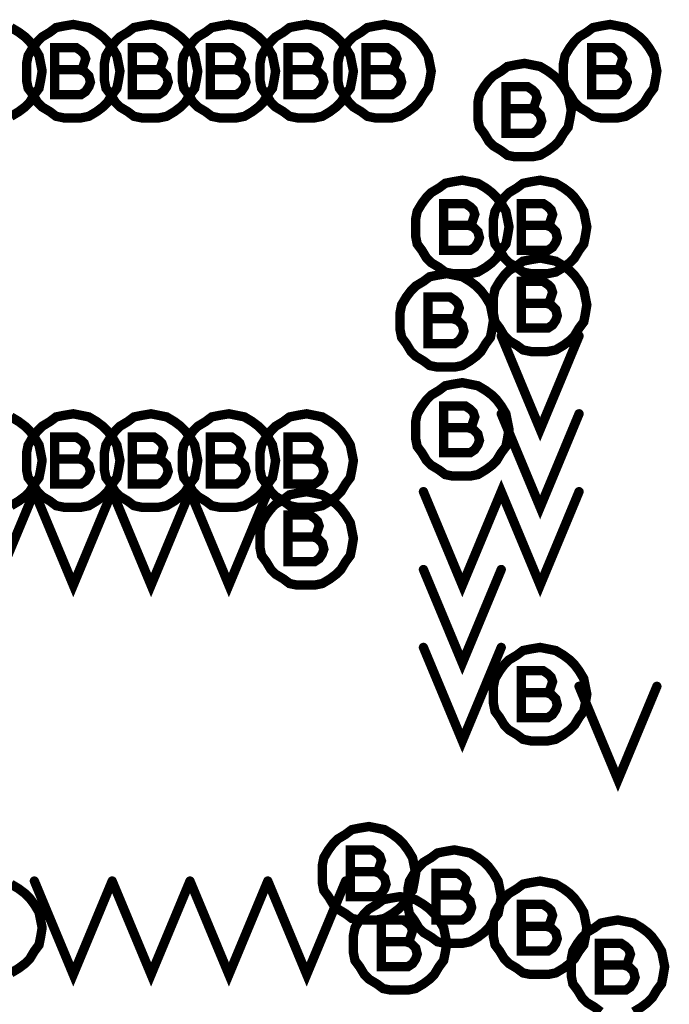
# Model space of a CAD drawing. Extents: x 28 to 61, y 24.9 to 46.
# Tile 40 of 96: x 38.171 to 38.588, y 30.761 to 31.393. Entities that reach past the tile are written whole.
import ezdxf

# ---------------------------------------------------------------- set-up
doc = ezdxf.new("R2010")
doc.units = 0
doc.layers.add('1', color=2, linetype='CONTINUOUS')

msp = doc.modelspace()

# ---------------------------------------------------------------- linework, layer by layer
at = {"layer": '1', "const_width": 0.006}
for points in [[(38.185, 31.36), (38.184, 31.365), (38.183, 31.37), (38.18, 31.375), (38.177, 31.379), (38.174, 31.382), (38.17, 31.385), (38.165, 31.388)], [(38.235, 31.36), (38.234, 31.365), (38.233, 31.37), (38.23, 31.375), (38.227, 31.379), (38.224, 31.382), (38.22, 31.385), (38.215, 31.388), (38.21, 31.389), (38.205, 31.39), (38.199, 31.389), (38.194, 31.388), (38.19, 31.385), (38.185, 31.382), (38.182, 31.379), (38.179, 31.375), (38.176, 31.37), (38.175, 31.365), (38.175, 31.36), (38.175, 31.354), (38.176, 31.349), (38.179, 31.345), (38.182, 31.34), (38.185, 31.337), (38.19, 31.334), (38.194, 31.331), (38.199, 31.33), (38.205, 31.33), (38.21, 31.33), (38.215, 31.331), (38.22, 31.334), (38.224, 31.337), (38.227, 31.34), (38.23, 31.345), (38.233, 31.349), (38.234, 31.354), (38.235, 31.36)], [(38.285, 31.36), (38.284, 31.365), (38.283, 31.37), (38.28, 31.375), (38.277, 31.379), (38.274, 31.382), (38.27, 31.385), (38.265, 31.388), (38.26, 31.389), (38.255, 31.39), (38.249, 31.389), (38.244, 31.388), (38.24, 31.385), (38.235, 31.382), (38.232, 31.379), (38.229, 31.375), (38.226, 31.37), (38.225, 31.365), (38.225, 31.36), (38.225, 31.354), (38.226, 31.349), (38.229, 31.345), (38.232, 31.34), (38.235, 31.337), (38.24, 31.334), (38.244, 31.331), (38.249, 31.33), (38.255, 31.33), (38.26, 31.33), (38.265, 31.331), (38.27, 31.334), (38.274, 31.337), (38.277, 31.34), (38.28, 31.345), (38.283, 31.349), (38.284, 31.354), (38.285, 31.36)], [(38.335, 31.36), (38.334, 31.365), (38.333, 31.37), (38.33, 31.375), (38.327, 31.379), (38.324, 31.382), (38.32, 31.385), (38.315, 31.388), (38.31, 31.389), (38.305, 31.39), (38.299, 31.389), (38.294, 31.388), (38.29, 31.385), (38.285, 31.382), (38.282, 31.379), (38.279, 31.375), (38.276, 31.37), (38.275, 31.365), (38.275, 31.36), (38.275, 31.354), (38.276, 31.349), (38.279, 31.345), (38.282, 31.34), (38.285, 31.337), (38.29, 31.334), (38.294, 31.331), (38.299, 31.33), (38.305, 31.33), (38.31, 31.33), (38.315, 31.331), (38.32, 31.334), (38.324, 31.337), (38.327, 31.34), (38.33, 31.345), (38.333, 31.349), (38.334, 31.354), (38.335, 31.36)], [(38.385, 31.36), (38.384, 31.365), (38.383, 31.37), (38.38, 31.375), (38.377, 31.379), (38.374, 31.382), (38.37, 31.385), (38.365, 31.388), (38.36, 31.389), (38.355, 31.39), (38.349, 31.389), (38.344, 31.388), (38.34, 31.385), (38.335, 31.382), (38.332, 31.379), (38.329, 31.375), (38.326, 31.37), (38.325, 31.365), (38.325, 31.36), (38.325, 31.354), (38.326, 31.349), (38.329, 31.345), (38.332, 31.34), (38.335, 31.337), (38.34, 31.334), (38.344, 31.331), (38.349, 31.33), (38.355, 31.33), (38.36, 31.33), (38.365, 31.331), (38.37, 31.334), (38.374, 31.337), (38.377, 31.34), (38.38, 31.345), (38.383, 31.349), (38.384, 31.354), (38.385, 31.36)], [(38.435, 31.36), (38.434, 31.365), (38.433, 31.37), (38.43, 31.375), (38.427, 31.379), (38.424, 31.382), (38.42, 31.385), (38.415, 31.388), (38.41, 31.389), (38.405, 31.39), (38.399, 31.389), (38.394, 31.388), (38.39, 31.385), (38.385, 31.382), (38.382, 31.379), (38.379, 31.375), (38.376, 31.37), (38.375, 31.365), (38.375, 31.36), (38.375, 31.354), (38.376, 31.349), (38.379, 31.345), (38.382, 31.34), (38.385, 31.337), (38.39, 31.334), (38.394, 31.331), (38.399, 31.33), (38.405, 31.33), (38.41, 31.33), (38.415, 31.331), (38.42, 31.334), (38.424, 31.337), (38.427, 31.34), (38.43, 31.345), (38.433, 31.349), (38.434, 31.354), (38.435, 31.36)], [(38.58, 31.36), (38.579, 31.365), (38.578, 31.37), (38.575, 31.375), (38.572, 31.379), (38.569, 31.382), (38.565, 31.385), (38.56, 31.388), (38.555, 31.389), (38.55, 31.39), (38.544, 31.389), (38.539, 31.388), (38.535, 31.385), (38.53, 31.382), (38.527, 31.379), (38.524, 31.375), (38.521, 31.37), (38.52, 31.365), (38.52, 31.36), (38.52, 31.354), (38.521, 31.349), (38.524, 31.345), (38.527, 31.34), (38.53, 31.337), (38.535, 31.334), (38.539, 31.331), (38.544, 31.33), (38.55, 31.33), (38.555, 31.33), (38.56, 31.331), (38.565, 31.334), (38.569, 31.337), (38.572, 31.34), (38.575, 31.345), (38.578, 31.349), (38.579, 31.354), (38.58, 31.36)], [(38.209, 31.361), (38.211, 31.362), (38.212, 31.365), (38.213, 31.368), (38.212, 31.371), (38.21, 31.373), (38.207, 31.375), (38.193, 31.375), (38.193, 31.345), (38.21, 31.345), (38.213, 31.347), (38.215, 31.35), (38.216, 31.353), (38.215, 31.357), (38.212, 31.36), (38.209, 31.361), (38.193, 31.361)], [(38.259, 31.361), (38.261, 31.362), (38.262, 31.365), (38.263, 31.368), (38.262, 31.371), (38.26, 31.373), (38.257, 31.375), (38.243, 31.375), (38.243, 31.345), (38.26, 31.345), (38.263, 31.347), (38.265, 31.35), (38.266, 31.353), (38.265, 31.357), (38.262, 31.36), (38.259, 31.361), (38.243, 31.361)], [(38.309, 31.361), (38.311, 31.362), (38.312, 31.365), (38.313, 31.368), (38.312, 31.371), (38.31, 31.373), (38.307, 31.375), (38.293, 31.375), (38.293, 31.345), (38.31, 31.345), (38.313, 31.347), (38.315, 31.35), (38.316, 31.353), (38.315, 31.357), (38.312, 31.36), (38.309, 31.361), (38.293, 31.361)], [(38.359, 31.361), (38.361, 31.362), (38.362, 31.365), (38.363, 31.368), (38.362, 31.371), (38.36, 31.373), (38.357, 31.375), (38.343, 31.375), (38.343, 31.345), (38.36, 31.345), (38.363, 31.347), (38.365, 31.35), (38.366, 31.353), (38.365, 31.357), (38.362, 31.36), (38.359, 31.361), (38.343, 31.361)], [(38.409, 31.361), (38.411, 31.362), (38.412, 31.365), (38.413, 31.368), (38.412, 31.371), (38.41, 31.373), (38.407, 31.375), (38.393, 31.375), (38.393, 31.345), (38.41, 31.345), (38.413, 31.347), (38.415, 31.35), (38.416, 31.353), (38.415, 31.357), (38.412, 31.36), (38.409, 31.361), (38.393, 31.361)], [(38.554, 31.361), (38.556, 31.362), (38.557, 31.365), (38.558, 31.368), (38.557, 31.371), (38.555, 31.373), (38.552, 31.375), (38.538, 31.375), (38.538, 31.345), (38.555, 31.345), (38.558, 31.347), (38.56, 31.35), (38.561, 31.353), (38.56, 31.357), (38.557, 31.36), (38.554, 31.361), (38.538, 31.361)], [(38.525, 31.335), (38.524, 31.34), (38.523, 31.345), (38.52, 31.35), (38.517, 31.354), (38.514, 31.357), (38.51, 31.36), (38.505, 31.363), (38.5, 31.364), (38.495, 31.365), (38.489, 31.364), (38.484, 31.363), (38.48, 31.36), (38.475, 31.357), (38.472, 31.354), (38.469, 31.35), (38.466, 31.345), (38.465, 31.34), (38.465, 31.335), (38.465, 31.329), (38.466, 31.324), (38.469, 31.32), (38.472, 31.315), (38.475, 31.312), (38.48, 31.309), (38.484, 31.306), (38.489, 31.305), (38.495, 31.305), (38.5, 31.305), (38.505, 31.306), (38.51, 31.309), (38.514, 31.312), (38.517, 31.315), (38.52, 31.32), (38.523, 31.324), (38.524, 31.329), (38.525, 31.335)], [(38.165, 31.331), (38.17, 31.334), (38.174, 31.337), (38.177, 31.34), (38.18, 31.345), (38.183, 31.349), (38.184, 31.354), (38.185, 31.36)], [(38.499, 31.336), (38.501, 31.337), (38.502, 31.34), (38.503, 31.343), (38.502, 31.346), (38.5, 31.348), (38.497, 31.35), (38.483, 31.35), (38.483, 31.32), (38.5, 31.32), (38.503, 31.322), (38.505, 31.325), (38.506, 31.328), (38.505, 31.332), (38.502, 31.335), (38.499, 31.336), (38.483, 31.336)], [(38.485, 31.26), (38.484, 31.265), (38.483, 31.27), (38.48, 31.275), (38.477, 31.279), (38.474, 31.282), (38.47, 31.285), (38.465, 31.288), (38.46, 31.289), (38.455, 31.29), (38.449, 31.289), (38.444, 31.288), (38.44, 31.285), (38.435, 31.282), (38.432, 31.279), (38.429, 31.275), (38.426, 31.27), (38.425, 31.265), (38.425, 31.26), (38.425, 31.254), (38.426, 31.249), (38.429, 31.245), (38.432, 31.24), (38.435, 31.237), (38.44, 31.234), (38.444, 31.231), (38.449, 31.23), (38.455, 31.23), (38.46, 31.23), (38.465, 31.231), (38.47, 31.234), (38.474, 31.237), (38.477, 31.24), (38.48, 31.245), (38.483, 31.249), (38.484, 31.254), (38.485, 31.26)], [(38.535, 31.26), (38.534, 31.265), (38.533, 31.27), (38.53, 31.275), (38.527, 31.279), (38.524, 31.282), (38.52, 31.285), (38.515, 31.288), (38.51, 31.289), (38.505, 31.29), (38.499, 31.289), (38.494, 31.288), (38.49, 31.285), (38.485, 31.282), (38.482, 31.279), (38.479, 31.275), (38.476, 31.27), (38.475, 31.265), (38.475, 31.26), (38.475, 31.254), (38.476, 31.249), (38.479, 31.245), (38.482, 31.24), (38.485, 31.237), (38.49, 31.234), (38.494, 31.231), (38.499, 31.23), (38.505, 31.23), (38.51, 31.23), (38.515, 31.231), (38.52, 31.234), (38.524, 31.237), (38.527, 31.24), (38.53, 31.245), (38.533, 31.249), (38.534, 31.254), (38.535, 31.26)], [(38.459, 31.261), (38.461, 31.262), (38.462, 31.265), (38.463, 31.268), (38.462, 31.271), (38.46, 31.273), (38.457, 31.275), (38.443, 31.275), (38.443, 31.245), (38.46, 31.245), (38.463, 31.247), (38.465, 31.25), (38.466, 31.253), (38.465, 31.257), (38.462, 31.26), (38.459, 31.261), (38.443, 31.261)], [(38.509, 31.261), (38.511, 31.262), (38.512, 31.265), (38.513, 31.268), (38.512, 31.271), (38.51, 31.273), (38.507, 31.275), (38.493, 31.275), (38.493, 31.245), (38.51, 31.245), (38.513, 31.247), (38.515, 31.25), (38.516, 31.253), (38.515, 31.257), (38.512, 31.26), (38.509, 31.261), (38.493, 31.261)], [(38.535, 31.21), (38.534, 31.215), (38.533, 31.22), (38.53, 31.225), (38.527, 31.229), (38.524, 31.232), (38.52, 31.235), (38.515, 31.238), (38.51, 31.239), (38.505, 31.24), (38.499, 31.239), (38.494, 31.238), (38.49, 31.235), (38.485, 31.232), (38.482, 31.229), (38.479, 31.225), (38.476, 31.22), (38.475, 31.215), (38.475, 31.21), (38.475, 31.204), (38.476, 31.199), (38.479, 31.195), (38.482, 31.19), (38.485, 31.187), (38.49, 31.184), (38.494, 31.181), (38.499, 31.18), (38.505, 31.18), (38.51, 31.18), (38.515, 31.181), (38.52, 31.184), (38.524, 31.187), (38.527, 31.19), (38.53, 31.195), (38.533, 31.199), (38.534, 31.204), (38.535, 31.21)], [(38.475, 31.2), (38.474, 31.205), (38.473, 31.21), (38.47, 31.215), (38.467, 31.219), (38.464, 31.222), (38.46, 31.225), (38.455, 31.228), (38.45, 31.229), (38.445, 31.23), (38.439, 31.229), (38.434, 31.228), (38.43, 31.225), (38.425, 31.222), (38.422, 31.219), (38.419, 31.215), (38.416, 31.21), (38.415, 31.205), (38.415, 31.2), (38.415, 31.194), (38.416, 31.189), (38.419, 31.185), (38.422, 31.18), (38.425, 31.177), (38.43, 31.174), (38.434, 31.171), (38.439, 31.17), (38.445, 31.17), (38.45, 31.17), (38.455, 31.171), (38.46, 31.174), (38.464, 31.177), (38.467, 31.18), (38.47, 31.185), (38.473, 31.189), (38.474, 31.194), (38.475, 31.2)], [(38.509, 31.211), (38.511, 31.212), (38.512, 31.215), (38.513, 31.218), (38.512, 31.221), (38.51, 31.223), (38.507, 31.225), (38.493, 31.225), (38.493, 31.195), (38.51, 31.195), (38.513, 31.197), (38.515, 31.2), (38.516, 31.203), (38.515, 31.207), (38.512, 31.21), (38.509, 31.211), (38.493, 31.211)], [(38.449, 31.201), (38.451, 31.202), (38.452, 31.205), (38.453, 31.208), (38.452, 31.211), (38.45, 31.213), (38.447, 31.215), (38.433, 31.215), (38.433, 31.185), (38.45, 31.185), (38.453, 31.187), (38.455, 31.19), (38.456, 31.193), (38.455, 31.197), (38.452, 31.2), (38.449, 31.201), (38.433, 31.201)], [(38.48, 31.19), (38.505, 31.13), (38.53, 31.19)], [(38.485, 31.13), (38.484, 31.135), (38.483, 31.14), (38.48, 31.145), (38.477, 31.149), (38.474, 31.152), (38.47, 31.155), (38.465, 31.158), (38.46, 31.159), (38.455, 31.16), (38.449, 31.159), (38.444, 31.158), (38.44, 31.155), (38.435, 31.152), (38.432, 31.149), (38.429, 31.145), (38.426, 31.14), (38.425, 31.135), (38.425, 31.13), (38.425, 31.124), (38.426, 31.119), (38.429, 31.115), (38.432, 31.11), (38.435, 31.107), (38.44, 31.104), (38.444, 31.101), (38.449, 31.1), (38.455, 31.1), (38.46, 31.1), (38.465, 31.101), (38.47, 31.104), (38.474, 31.107), (38.477, 31.11), (38.48, 31.115), (38.483, 31.119), (38.484, 31.124), (38.485, 31.13)], [(38.235, 31.11), (38.234, 31.115), (38.233, 31.12), (38.23, 31.125), (38.227, 31.129), (38.224, 31.132), (38.22, 31.135), (38.215, 31.138), (38.21, 31.139), (38.205, 31.14), (38.199, 31.139), (38.194, 31.138), (38.19, 31.135), (38.185, 31.132), (38.182, 31.129), (38.179, 31.125), (38.176, 31.12), (38.175, 31.115), (38.175, 31.11), (38.175, 31.104), (38.176, 31.099), (38.179, 31.095), (38.182, 31.09), (38.185, 31.087), (38.19, 31.084), (38.194, 31.081), (38.199, 31.08), (38.205, 31.08), (38.21, 31.08), (38.215, 31.081), (38.22, 31.084), (38.224, 31.087), (38.227, 31.09), (38.23, 31.095), (38.233, 31.099), (38.234, 31.104), (38.235, 31.11)], [(38.285, 31.11), (38.284, 31.115), (38.283, 31.12), (38.28, 31.125), (38.277, 31.129), (38.274, 31.132), (38.27, 31.135), (38.265, 31.138), (38.26, 31.139), (38.255, 31.14), (38.249, 31.139), (38.244, 31.138), (38.24, 31.135), (38.235, 31.132), (38.232, 31.129), (38.229, 31.125), (38.226, 31.12), (38.225, 31.115), (38.225, 31.11), (38.225, 31.104), (38.226, 31.099), (38.229, 31.095), (38.232, 31.09), (38.235, 31.087), (38.24, 31.084), (38.244, 31.081), (38.249, 31.08), (38.255, 31.08), (38.26, 31.08), (38.265, 31.081), (38.27, 31.084), (38.274, 31.087), (38.277, 31.09), (38.28, 31.095), (38.283, 31.099), (38.284, 31.104), (38.285, 31.11)], [(38.335, 31.11), (38.334, 31.115), (38.333, 31.12), (38.33, 31.125), (38.327, 31.129), (38.324, 31.132), (38.32, 31.135), (38.315, 31.138), (38.31, 31.139), (38.305, 31.14), (38.299, 31.139), (38.294, 31.138), (38.29, 31.135), (38.285, 31.132), (38.282, 31.129), (38.279, 31.125), (38.276, 31.12), (38.275, 31.115), (38.275, 31.11), (38.275, 31.104), (38.276, 31.099), (38.279, 31.095), (38.282, 31.09), (38.285, 31.087), (38.29, 31.084), (38.294, 31.081), (38.299, 31.08), (38.305, 31.08), (38.31, 31.08), (38.315, 31.081), (38.32, 31.084), (38.324, 31.087), (38.327, 31.09), (38.33, 31.095), (38.333, 31.099), (38.334, 31.104), (38.335, 31.11)], [(38.385, 31.11), (38.384, 31.115), (38.383, 31.12), (38.38, 31.125), (38.377, 31.129), (38.374, 31.132), (38.37, 31.135), (38.365, 31.138), (38.36, 31.139), (38.355, 31.14), (38.349, 31.139), (38.344, 31.138), (38.34, 31.135), (38.335, 31.132), (38.332, 31.129), (38.329, 31.125), (38.326, 31.12), (38.325, 31.115), (38.325, 31.11), (38.325, 31.104), (38.326, 31.099), (38.329, 31.095), (38.332, 31.09), (38.335, 31.087), (38.34, 31.084), (38.344, 31.081), (38.349, 31.08), (38.355, 31.08), (38.36, 31.08), (38.365, 31.081), (38.37, 31.084), (38.374, 31.087), (38.377, 31.09), (38.38, 31.095), (38.383, 31.099), (38.384, 31.104), (38.385, 31.11)], [(38.459, 31.131), (38.461, 31.132), (38.462, 31.135), (38.463, 31.138), (38.462, 31.141), (38.46, 31.143), (38.457, 31.145), (38.443, 31.145), (38.443, 31.115), (38.46, 31.115), (38.463, 31.117), (38.465, 31.12), (38.466, 31.123), (38.465, 31.127), (38.462, 31.13), (38.459, 31.131), (38.443, 31.131)], [(38.48, 31.14), (38.505, 31.08), (38.53, 31.14)], [(38.185, 31.11), (38.184, 31.115), (38.183, 31.12), (38.18, 31.125), (38.177, 31.129), (38.174, 31.132), (38.17, 31.135), (38.165, 31.138)], [(38.209, 31.111), (38.211, 31.112), (38.212, 31.115), (38.213, 31.118), (38.212, 31.121), (38.21, 31.123), (38.207, 31.125), (38.193, 31.125), (38.193, 31.095), (38.21, 31.095), (38.213, 31.097), (38.215, 31.1), (38.216, 31.103), (38.215, 31.107), (38.212, 31.11), (38.209, 31.111), (38.193, 31.111)], [(38.259, 31.111), (38.261, 31.112), (38.262, 31.115), (38.263, 31.118), (38.262, 31.121), (38.26, 31.123), (38.257, 31.125), (38.243, 31.125), (38.243, 31.095), (38.26, 31.095), (38.263, 31.097), (38.265, 31.1), (38.266, 31.103), (38.265, 31.107), (38.262, 31.11), (38.259, 31.111), (38.243, 31.111)], [(38.309, 31.111), (38.311, 31.112), (38.312, 31.115), (38.313, 31.118), (38.312, 31.121), (38.31, 31.123), (38.307, 31.125), (38.293, 31.125), (38.293, 31.095), (38.31, 31.095), (38.313, 31.097), (38.315, 31.1), (38.316, 31.103), (38.315, 31.107), (38.312, 31.11), (38.309, 31.111), (38.293, 31.111)], [(38.359, 31.111), (38.361, 31.112), (38.362, 31.115), (38.363, 31.118), (38.362, 31.121), (38.36, 31.123), (38.357, 31.125), (38.343, 31.125), (38.343, 31.095), (38.36, 31.095), (38.363, 31.097), (38.365, 31.1), (38.366, 31.103), (38.365, 31.107), (38.362, 31.11), (38.359, 31.111), (38.343, 31.111)], [(38.165, 31.081), (38.17, 31.084), (38.174, 31.087), (38.177, 31.09), (38.18, 31.095), (38.183, 31.099), (38.184, 31.104), (38.185, 31.11)], [(38.43, 31.09), (38.455, 31.03), (38.48, 31.09), (38.505, 31.03), (38.53, 31.09)], [(38.13, 31.09), (38.155, 31.03), (38.18, 31.09)], [(38.18, 31.09), (38.205, 31.03), (38.23, 31.09)], [(38.23, 31.09), (38.255, 31.03), (38.28, 31.09)], [(38.28, 31.09), (38.305, 31.03), (38.33, 31.09)], [(38.385, 31.06), (38.384, 31.065), (38.383, 31.07), (38.38, 31.075), (38.377, 31.079), (38.374, 31.082), (38.37, 31.085), (38.365, 31.088), (38.36, 31.089), (38.355, 31.09), (38.349, 31.089), (38.344, 31.088), (38.34, 31.085), (38.335, 31.082), (38.332, 31.079), (38.329, 31.075), (38.326, 31.07), (38.325, 31.065), (38.325, 31.06), (38.325, 31.054), (38.326, 31.049), (38.329, 31.045), (38.332, 31.04), (38.335, 31.037), (38.34, 31.034), (38.344, 31.031), (38.349, 31.03), (38.355, 31.03), (38.36, 31.03), (38.365, 31.031), (38.37, 31.034), (38.374, 31.037), (38.377, 31.04), (38.38, 31.045), (38.383, 31.049), (38.384, 31.054), (38.385, 31.06)], [(38.359, 31.061), (38.361, 31.062), (38.362, 31.065), (38.363, 31.068), (38.362, 31.071), (38.36, 31.073), (38.357, 31.075), (38.343, 31.075), (38.343, 31.045), (38.36, 31.045), (38.363, 31.047), (38.365, 31.05), (38.366, 31.053), (38.365, 31.057), (38.362, 31.06), (38.359, 31.061), (38.343, 31.061)], [(38.43, 31.04), (38.455, 30.98), (38.48, 31.04)], [(38.43, 30.99), (38.455, 30.93), (38.48, 30.99)], [(38.535, 30.96), (38.534, 30.965), (38.533, 30.97), (38.53, 30.975), (38.527, 30.979), (38.524, 30.982), (38.52, 30.985), (38.515, 30.988), (38.51, 30.989), (38.505, 30.99), (38.499, 30.989), (38.494, 30.988), (38.49, 30.985), (38.485, 30.982), (38.482, 30.979), (38.479, 30.975), (38.476, 30.97), (38.475, 30.965), (38.475, 30.96), (38.475, 30.954), (38.476, 30.949), (38.479, 30.945), (38.482, 30.94), (38.485, 30.937), (38.49, 30.934), (38.494, 30.931), (38.499, 30.93), (38.505, 30.93), (38.51, 30.93), (38.515, 30.931), (38.52, 30.934), (38.524, 30.937), (38.527, 30.94), (38.53, 30.945), (38.533, 30.949), (38.534, 30.954), (38.535, 30.96)], [(38.509, 30.961), (38.511, 30.962), (38.512, 30.965), (38.513, 30.968), (38.512, 30.971), (38.51, 30.973), (38.507, 30.975), (38.493, 30.975), (38.493, 30.945), (38.51, 30.945), (38.513, 30.947), (38.515, 30.95), (38.516, 30.953), (38.515, 30.957), (38.512, 30.96), (38.509, 30.961), (38.493, 30.961)], [(38.53, 30.965), (38.555, 30.905), (38.58, 30.965)], [(38.425, 30.845), (38.424, 30.85), (38.423, 30.855), (38.42, 30.86), (38.417, 30.864), (38.414, 30.867), (38.41, 30.87), (38.405, 30.873), (38.4, 30.874), (38.395, 30.875), (38.389, 30.874), (38.384, 30.873), (38.38, 30.87), (38.375, 30.867), (38.372, 30.864), (38.369, 30.86), (38.366, 30.855), (38.365, 30.85), (38.365, 30.845), (38.365, 30.839), (38.366, 30.834), (38.369, 30.83), (38.372, 30.825), (38.375, 30.822), (38.38, 30.819), (38.384, 30.816), (38.389, 30.815), (38.395, 30.815), (38.4, 30.815), (38.405, 30.816), (38.41, 30.819), (38.414, 30.822), (38.417, 30.825), (38.42, 30.83), (38.423, 30.834), (38.424, 30.839), (38.425, 30.845)], [(38.399, 30.846), (38.401, 30.847), (38.402, 30.85), (38.403, 30.853), (38.402, 30.856), (38.4, 30.858), (38.397, 30.86), (38.383, 30.86), (38.383, 30.83), (38.4, 30.83), (38.403, 30.832), (38.405, 30.835), (38.406, 30.838), (38.405, 30.842), (38.402, 30.845), (38.399, 30.846), (38.383, 30.846)], [(38.48, 30.83), (38.479, 30.835), (38.478, 30.84), (38.475, 30.845), (38.472, 30.849), (38.469, 30.852), (38.465, 30.855), (38.46, 30.858), (38.455, 30.859), (38.45, 30.86), (38.444, 30.859), (38.439, 30.858), (38.435, 30.855), (38.43, 30.852), (38.427, 30.849), (38.424, 30.845), (38.421, 30.84), (38.42, 30.835), (38.42, 30.83), (38.42, 30.824), (38.421, 30.819), (38.424, 30.815), (38.427, 30.81), (38.43, 30.807), (38.435, 30.804), (38.439, 30.801), (38.444, 30.8), (38.45, 30.8), (38.455, 30.8), (38.46, 30.801), (38.465, 30.804), (38.469, 30.807), (38.472, 30.81), (38.475, 30.815), (38.478, 30.819), (38.479, 30.824), (38.48, 30.83)], [(38.454, 30.831), (38.456, 30.832), (38.457, 30.835), (38.458, 30.838), (38.457, 30.841), (38.455, 30.843), (38.452, 30.845), (38.438, 30.845), (38.438, 30.815), (38.455, 30.815), (38.458, 30.817), (38.46, 30.82), (38.461, 30.823), (38.46, 30.827), (38.457, 30.83), (38.454, 30.831), (38.438, 30.831)], [(38.185, 30.81), (38.184, 30.815), (38.183, 30.82), (38.18, 30.825), (38.177, 30.829), (38.174, 30.832), (38.17, 30.835), (38.165, 30.838)], [(38.18, 30.84), (38.205, 30.78), (38.23, 30.84)], [(38.23, 30.84), (38.255, 30.78), (38.28, 30.84)], [(38.28, 30.84), (38.305, 30.78), (38.33, 30.84)], [(38.33, 30.84), (38.355, 30.78), (38.38, 30.84)], [(38.535, 30.81), (38.534, 30.815), (38.533, 30.82), (38.53, 30.825), (38.527, 30.829), (38.524, 30.832), (38.52, 30.835), (38.515, 30.838), (38.51, 30.839), (38.505, 30.84), (38.499, 30.839), (38.494, 30.838), (38.49, 30.835), (38.485, 30.832), (38.482, 30.829), (38.479, 30.825), (38.476, 30.82), (38.475, 30.815), (38.475, 30.81), (38.475, 30.804), (38.476, 30.799), (38.479, 30.795), (38.482, 30.79), (38.485, 30.787), (38.49, 30.784), (38.494, 30.781), (38.499, 30.78), (38.505, 30.78), (38.51, 30.78), (38.515, 30.781), (38.52, 30.784), (38.524, 30.787), (38.527, 30.79), (38.53, 30.795), (38.533, 30.799), (38.534, 30.804), (38.535, 30.81)], [(38.445, 30.8), (38.444, 30.805), (38.443, 30.81), (38.44, 30.815), (38.437, 30.819), (38.434, 30.822), (38.43, 30.825), (38.425, 30.828), (38.42, 30.829), (38.415, 30.83), (38.409, 30.829), (38.404, 30.828), (38.4, 30.825), (38.395, 30.822), (38.392, 30.819), (38.389, 30.815), (38.386, 30.81), (38.385, 30.805), (38.385, 30.8), (38.385, 30.794), (38.386, 30.789), (38.389, 30.785), (38.392, 30.78), (38.395, 30.777), (38.4, 30.774), (38.404, 30.771), (38.409, 30.77), (38.415, 30.77), (38.42, 30.77), (38.425, 30.771), (38.43, 30.774), (38.434, 30.777), (38.437, 30.78), (38.44, 30.785), (38.443, 30.789), (38.444, 30.794), (38.445, 30.8)], [(38.509, 30.811), (38.511, 30.812), (38.512, 30.815), (38.513, 30.818), (38.512, 30.821), (38.51, 30.823), (38.507, 30.825), (38.493, 30.825), (38.493, 30.795), (38.51, 30.795), (38.513, 30.797), (38.515, 30.8), (38.516, 30.803), (38.515, 30.807), (38.512, 30.81), (38.509, 30.811), (38.493, 30.811)], [(38.419, 30.801), (38.421, 30.802), (38.422, 30.805), (38.423, 30.808), (38.422, 30.811), (38.42, 30.813), (38.417, 30.815), (38.403, 30.815), (38.403, 30.785), (38.42, 30.785), (38.423, 30.787), (38.425, 30.79), (38.426, 30.793), (38.425, 30.797), (38.422, 30.8), (38.419, 30.801), (38.403, 30.801)], [(38.585, 30.785), (38.584, 30.79), (38.583, 30.795), (38.58, 30.8), (38.577, 30.804), (38.574, 30.807), (38.57, 30.81), (38.565, 30.813), (38.56, 30.814), (38.555, 30.815), (38.549, 30.814), (38.544, 30.813), (38.54, 30.81), (38.535, 30.807), (38.532, 30.804), (38.529, 30.8), (38.526, 30.795), (38.525, 30.79), (38.525, 30.785), (38.525, 30.779), (38.526, 30.774), (38.529, 30.77), (38.532, 30.765), (38.535, 30.762), (38.54, 30.759), (38.544, 30.756)], [(38.165, 30.781), (38.17, 30.784), (38.174, 30.787), (38.177, 30.79), (38.18, 30.795), (38.183, 30.799), (38.184, 30.804), (38.185, 30.81)], [(38.559, 30.786), (38.561, 30.787), (38.562, 30.79), (38.563, 30.793), (38.562, 30.796), (38.56, 30.798), (38.557, 30.8), (38.543, 30.8), (38.543, 30.77), (38.56, 30.77), (38.563, 30.772), (38.565, 30.775), (38.566, 30.778), (38.565, 30.782), (38.562, 30.785), (38.559, 30.786), (38.543, 30.786)], [(38.565, 30.756), (38.57, 30.759), (38.574, 30.762), (38.577, 30.765), (38.58, 30.77), (38.583, 30.774), (38.584, 30.779), (38.585, 30.785)]]:
    msp.add_lwpolyline(points, dxfattribs=at)
at = {"layer": '1', "const_width": 0.003}
for points in [[(38.1945, 31.361, 1), (38.1915, 31.361, 1)], [(38.2105, 31.361, 1), (38.2075, 31.361, 1)], [(38.2445, 31.361, 1), (38.2415, 31.361, 1)], [(38.2605, 31.361, 1), (38.2575, 31.361, 1)], [(38.2945, 31.361, 1), (38.2915, 31.361, 1)], [(38.3105, 31.361, 1), (38.3075, 31.361, 1)], [(38.3445, 31.361, 1), (38.3415, 31.361, 1)], [(38.3605, 31.361, 1), (38.3575, 31.361, 1)], [(38.3945, 31.361, 1), (38.3915, 31.361, 1)], [(38.4105, 31.361, 1), (38.4075, 31.361, 1)], [(38.5395, 31.361, 1), (38.5365, 31.361, 1)], [(38.5555, 31.361, 1), (38.5525, 31.361, 1)], [(38.1865, 31.36, 1), (38.1835, 31.36, 1)], [(38.1865, 31.36, 1), (38.1835, 31.36, 1)], [(38.2365, 31.36, 1), (38.2335, 31.36, 1)], [(38.2365, 31.36, 1), (38.2335, 31.36, 1)], [(38.2865, 31.36, 1), (38.2835, 31.36, 1)], [(38.2865, 31.36, 1), (38.2835, 31.36, 1)], [(38.3365, 31.36, 1), (38.3335, 31.36, 1)], [(38.3365, 31.36, 1), (38.3335, 31.36, 1)], [(38.3865, 31.36, 1), (38.3835, 31.36, 1)], [(38.3865, 31.36, 1), (38.3835, 31.36, 1)], [(38.4365, 31.36, 1), (38.4335, 31.36, 1)], [(38.4365, 31.36, 1), (38.4335, 31.36, 1)], [(38.5815, 31.36, 1), (38.5785, 31.36, 1)], [(38.5815, 31.36, 1), (38.5785, 31.36, 1)], [(38.4845, 31.336, 1), (38.4815, 31.336, 1)], [(38.5005, 31.336, 1), (38.4975, 31.336, 1)], [(38.5265, 31.335, 1), (38.5235, 31.335, 1)], [(38.5265, 31.335, 1), (38.5235, 31.335, 1)], [(38.4445, 31.261, 1), (38.4415, 31.261, 1)], [(38.4605, 31.261, 1), (38.4575, 31.261, 1)], [(38.4865, 31.26, 1), (38.4835, 31.26, 1)], [(38.4865, 31.26, 1), (38.4835, 31.26, 1)], [(38.4945, 31.261, 1), (38.4915, 31.261, 1)], [(38.5105, 31.261, 1), (38.5075, 31.261, 1)], [(38.5365, 31.26, 1), (38.5335, 31.26, 1)], [(38.5365, 31.26, 1), (38.5335, 31.26, 1)], [(38.4945, 31.211, 1), (38.4915, 31.211, 1)], [(38.5105, 31.211, 1), (38.5075, 31.211, 1)], [(38.5365, 31.21, 1), (38.5335, 31.21, 1)], [(38.5365, 31.21, 1), (38.5335, 31.21, 1)], [(38.4345, 31.201, 1), (38.4315, 31.201, 1)], [(38.4505, 31.201, 1), (38.4475, 31.201, 1)], [(38.4765, 31.2, 1), (38.4735, 31.2, 1)], [(38.4765, 31.2, 1), (38.4735, 31.2, 1)], [(38.4815, 31.19, 1), (38.4785, 31.19, 1)], [(38.5315, 31.19, 1), (38.5285, 31.19, 1)], [(38.4815, 31.14, 1), (38.4785, 31.14, 1)], [(38.5315, 31.14, 1), (38.5285, 31.14, 1)], [(38.4445, 31.131, 1), (38.4415, 31.131, 1)], [(38.4605, 31.131, 1), (38.4575, 31.131, 1)], [(38.4865, 31.13, 1), (38.4835, 31.13, 1)], [(38.4865, 31.13, 1), (38.4835, 31.13, 1)], [(38.1865, 31.11, 1), (38.1835, 31.11, 1)], [(38.1865, 31.11, 1), (38.1835, 31.11, 1)], [(38.1945, 31.111, 1), (38.1915, 31.111, 1)], [(38.2105, 31.111, 1), (38.2075, 31.111, 1)], [(38.2365, 31.11, 1), (38.2335, 31.11, 1)], [(38.2365, 31.11, 1), (38.2335, 31.11, 1)], [(38.2445, 31.111, 1), (38.2415, 31.111, 1)], [(38.2605, 31.111, 1), (38.2575, 31.111, 1)], [(38.2865, 31.11, 1), (38.2835, 31.11, 1)], [(38.2865, 31.11, 1), (38.2835, 31.11, 1)], [(38.2945, 31.111, 1), (38.2915, 31.111, 1)], [(38.3105, 31.111, 1), (38.3075, 31.111, 1)], [(38.3365, 31.11, 1), (38.3335, 31.11, 1)], [(38.3365, 31.11, 1), (38.3335, 31.11, 1)], [(38.3445, 31.111, 1), (38.3415, 31.111, 1)], [(38.3605, 31.111, 1), (38.3575, 31.111, 1)], [(38.3865, 31.11, 1), (38.3835, 31.11, 1)], [(38.3865, 31.11, 1), (38.3835, 31.11, 1)], [(38.1815, 31.09, 1), (38.1785, 31.09, 1)], [(38.1815, 31.09, 1), (38.1785, 31.09, 1)], [(38.2315, 31.09, 1), (38.2285, 31.09, 1)], [(38.2315, 31.09, 1), (38.2285, 31.09, 1)], [(38.2815, 31.09, 1), (38.2785, 31.09, 1)], [(38.2815, 31.09, 1), (38.2785, 31.09, 1)], [(38.3315, 31.09, 1), (38.3285, 31.09, 1)], [(38.4315, 31.09, 1), (38.4285, 31.09, 1)], [(38.5315, 31.09, 1), (38.5285, 31.09, 1)], [(38.3445, 31.061, 1), (38.3415, 31.061, 1)], [(38.3605, 31.061, 1), (38.3575, 31.061, 1)], [(38.3865, 31.06, 1), (38.3835, 31.06, 1)], [(38.3865, 31.06, 1), (38.3835, 31.06, 1)], [(38.4315, 31.04, 1), (38.4285, 31.04, 1)], [(38.4815, 31.04, 1), (38.4785, 31.04, 1)], [(38.4315, 30.99, 1), (38.4285, 30.99, 1)], [(38.4815, 30.99, 1), (38.4785, 30.99, 1)], [(38.5315, 30.965, 1), (38.5285, 30.965, 1)], [(38.5815, 30.965, 1), (38.5785, 30.965, 1)], [(38.4945, 30.961, 1), (38.4915, 30.961, 1)], [(38.5105, 30.961, 1), (38.5075, 30.961, 1)], [(38.5365, 30.96, 1), (38.5335, 30.96, 1)], [(38.5365, 30.96, 1), (38.5335, 30.96, 1)], [(38.3845, 30.846, 1), (38.3815, 30.846, 1)], [(38.4005, 30.846, 1), (38.3975, 30.846, 1)], [(38.4265, 30.845, 1), (38.4235, 30.845, 1)], [(38.4265, 30.845, 1), (38.4235, 30.845, 1)], [(38.1815, 30.84, 1), (38.1785, 30.84, 1)], [(38.2315, 30.84, 1), (38.2285, 30.84, 1)], [(38.2315, 30.84, 1), (38.2285, 30.84, 1)], [(38.2815, 30.84, 1), (38.2785, 30.84, 1)], [(38.2815, 30.84, 1), (38.2785, 30.84, 1)], [(38.3315, 30.84, 1), (38.3285, 30.84, 1)], [(38.3315, 30.84, 1), (38.3285, 30.84, 1)], [(38.3815, 30.84, 1), (38.3785, 30.84, 1)], [(38.4395, 30.831, 1), (38.4365, 30.831, 1)], [(38.4555, 30.831, 1), (38.4525, 30.831, 1)], [(38.4815, 30.83, 1), (38.4785, 30.83, 1)], [(38.4815, 30.83, 1), (38.4785, 30.83, 1)], [(38.4945, 30.811, 1), (38.4915, 30.811, 1)], [(38.5105, 30.811, 1), (38.5075, 30.811, 1)], [(38.1865, 30.81, 1), (38.1835, 30.81, 1)], [(38.1865, 30.81, 1), (38.1835, 30.81, 1)], [(38.5365, 30.81, 1), (38.5335, 30.81, 1)], [(38.5365, 30.81, 1), (38.5335, 30.81, 1)], [(38.4045, 30.801, 1), (38.4015, 30.801, 1)], [(38.4205, 30.801, 1), (38.4175, 30.801, 1)], [(38.4465, 30.8, 1), (38.4435, 30.8, 1)], [(38.4465, 30.8, 1), (38.4435, 30.8, 1)], [(38.5445, 30.786, 1), (38.5415, 30.786, 1)], [(38.5605, 30.786, 1), (38.5575, 30.786, 1)], [(38.5865, 30.785, 1), (38.5835, 30.785, 1)], [(38.5865, 30.785, 1), (38.5835, 30.785, 1)]]:
    msp.add_lwpolyline(points, format="xyb", close=True, dxfattribs=at)

doc.saveas('drawing.dxf')
